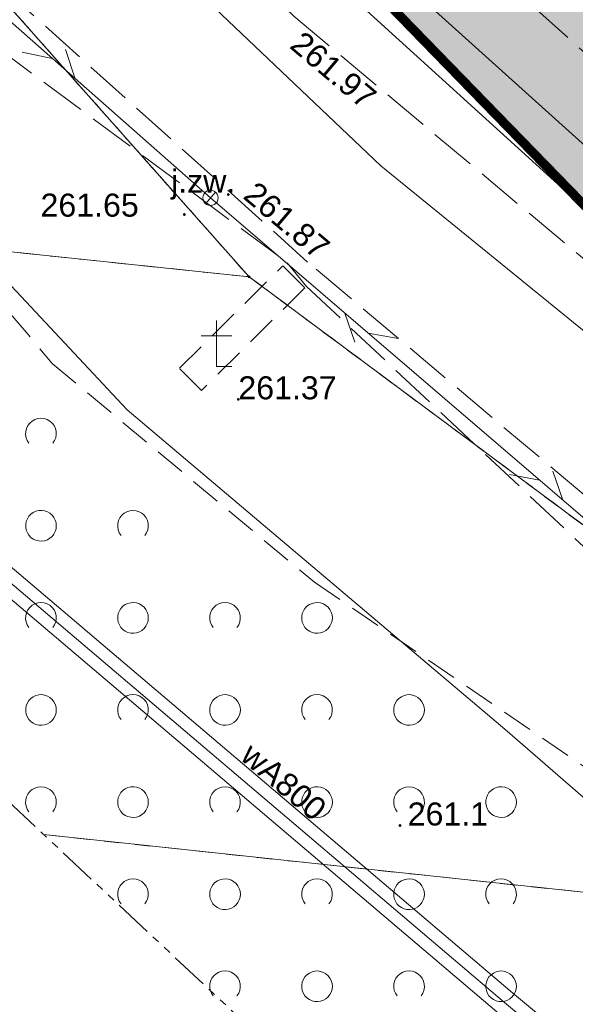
# Model space of a CAD drawing. Header units: metres. Extents: x 7427040 to 7427559, y 5541084 to 5541580.
# Tile 36 of 99: x 7427188 to 7427206, y 5541308 to 5541340. Entities that reach past the tile are written whole.
import ezdxf
from ezdxf.enums import TextEntityAlignment as Align

# ---------------------------------------------------------------- set-up
doc = ezdxf.new("R2010")
doc.units = ezdxf.units.M
doc.header["$MEASUREMENT"] = 0
for name, pattern in [('( Phantom )', [2.5, 1.25, -0.25, 0.25, -0.25, 0.25, -0.25]), ('DASHED2', [0.375, 0.25, -0.125]), ('PRZER1-1', [1, 0.5, -0.5]), ('PRZER2-1', [1.5, 1, -0.5]), ('PRZER3-1', [2, 1.5, -0.5]), ('PRZER3-2', [2.5, 1.5, -1])]:
    doc.linetypes.add(name, pattern=pattern)
doc.layers.get('0').update_dxf_attribs({"color": 4})
for name, color, linetype, lineweight in [('A_granica terenu do wniosku o ULICP', 151, 'DASHED2', 40), ('E_gn_typ', 1, 'Continuous', 30), ('GEPPGD', 7, 'Continuous', 13), ('GESDZI', 7, 'Continuous', 13), ('GESJOB', 7, 'Continuous', 30), ('GESUZY', 96, 'Continuous', 13), ('GOSRBG', 7, 'Continuous', 13), ('GSPOFK', 7, 'Continuous', 13), ('GSPWPN', 7, 'Continuous', 13), ('GSPWPN_O', 7, 'Continuous', 13), ('GSPWPS', 7, 'Continuous', 13), ('GSPWPS_O', 7, 'Continuous', 13), ('GSSKOA', 7, 'Continuous', 13), ('GSSKOA_O', 7, 'Continuous', 13), ('GSSKOD', 7, 'Continuous', 13), ('GSSZAD', 7, 'Continuous', 13), ('GULLOB', 7, 'Continuous', 30), ('GULTPR', 30, 'Continuous', 13), ('GULWPR', 5, 'Continuous', 13), ('GULWPR_O', 5, 'Continuous', 13), ('GUPISN', 7, 'Continuous', 13), ('GUPZCP', 7, 'Continuous', 13)]:
    doc.layers.add(name, color=color, linetype=linetype, lineweight=lineweight)
doc.layers.add('A_tereny zielone', color=73, linetype='Continuous', lineweight=13, transparency=0.7)
doc.layers.add('SZRAF_1 BOISKO - !_DROGI_SZRAF_TARTAN', color=11, linetype='Continuous', lineweight=0, transparency=0.5)
doc.styles.add('Arial', font='arial.ttf')
doc.styles.add('GN_atrybuty', font='simplex.shx', dxfattribs={"width": 0.8})

# ---------------------------------------------------------------- blocks, each defined once
blk = doc.blocks.new('SZRAF_1 BOISKO')
at = {"layer": 'SZRAF_1 BOISKO - !_DROGI_SZRAF_TARTAN', "color": 11, "extrusion": (0, 0, -1)}
blk.add_solid([(-7427200.751, 5541374.594), (-7427248.054, 5541423.446), (-7427279.789, 5541298.079), (-7427327.086, 5541346.936)], dxfattribs=at)
blk = doc.blocks.new('D_GEPPGD1_2')
at = {"lineweight": -2, "extrusion": (0, 0, -1)}
blk.add_hatch(color=0, dxfattribs=at).paths.add_polyline_path([(0, -0.045), (-0.013906, -0.042798), (-0.02645, -0.036406), (-0.036406, -0.02645), (-0.042798, -0.013906), (-0.045, 0), (-0.042798, 0.013906), (-0.036406, 0.02645), (-0.02645, 0.036406), (-0.013906, 0.042798), (0, 0.045), (0.013906, 0.042798), (0.02645, 0.036406), (0.036406, 0.02645), (0.042798, 0.013906), (0.045, 0), (0.042798, -0.013906), (0.036406, -0.02645), (0.02645, -0.036406), (0.013906, -0.042798)])
blk = doc.blocks.new('D_GSPWPS1')
at = {"lineweight": -2, "extrusion": (0, 0, -1)}
blk.add_hatch(color=0, dxfattribs=at).paths.add_polyline_path([(0, -0.045), (-0.011647, -0.043467), (-0.0225, -0.038971), (-0.03182, -0.03182), (-0.038971, -0.0225), (-0.043467, -0.011647), (-0.045, 0), (-0.043467, 0.011647), (-0.038971, 0.0225), (-0.03182, 0.03182), (-0.0225, 0.038971), (-0.011647, 0.043467), (0, 0.045), (0.011647, 0.043467), (0.0225, 0.038971), (0.03182, 0.03182), (0.038971, 0.0225), (0.043467, 0.011647), (0.045, 0), (0.043467, -0.011647), (0.038971, -0.0225), (0.03182, -0.03182), (0.0225, -0.038971), (0.011647, -0.043467)])
blk = doc.blocks.new('D_GSPOFK1')
at = {"color": 0, "lineweight": -2, "flags": 128}
for points in [[(0.5, 0), (0, 0), (0, 1.5)], [(-0.5, 1), (0.5, 1)]]:
    blk.add_lwpolyline(points, dxfattribs=at)
blk = doc.blocks.new('D_GSPWPN1')
at = {"lineweight": -2, "extrusion": (0, 0, -1)}
blk.add_hatch(color=0, dxfattribs=at).paths.add_polyline_path([(0, -0.045), (-0.011647, -0.043467), (-0.0225, -0.038971), (-0.03182, -0.03182), (-0.038971, -0.0225), (-0.043467, -0.011647), (-0.045, 0), (-0.043467, 0.011647), (-0.038971, 0.0225), (-0.03182, 0.03182), (-0.0225, 0.038971), (-0.011647, 0.043467), (0, 0.045), (0.011647, 0.043467), (0.0225, 0.038971), (0.03182, 0.03182), (0.038971, 0.0225), (0.043467, 0.011647), (0.045, 0), (0.043467, -0.011647), (0.038971, -0.0225), (0.03182, -0.03182), (0.0225, -0.038971), (0.011647, -0.043467)])
blk = doc.blocks.new('D_GUPZCP1')
at = {"color": 0, "lineweight": -2, "flags": 128}
blk.add_lwpolyline([(0, 0.25), (0, -0.25)], dxfattribs=at)
blk = doc.blocks.new('D_GUPISN1')
at = {"color": 0, "lineweight": -2, "flags": 128}
blk.add_lwpolyline([(0, 0.25), (0.064705, 0.241481), (0.125, 0.216506), (0.176777, 0.176777), (0.216506, 0.125), (0.241481, 0.064705), (0.25, 0), (0.241481, -0.064705), (0.216506, -0.125), (0.176777, -0.176777), (0.125, -0.216506), (0.064705, -0.241481), (0, -0.25), (-0.064705, -0.241481), (-0.125, -0.216506), (-0.176777, -0.176777), (-0.216506, -0.125), (-0.241481, -0.064705), (-0.25, 0), (-0.241481, 0.064705), (-0.216506, 0.125), (-0.176777, 0.176777), (-0.125, 0.216506), (-0.064705, 0.241481), (0, 0.25)], close=True, dxfattribs=at)
blk = doc.blocks.new('D_SUTP1')
at = {"color": 0, "lineweight": -2, "flags": 128}
for points in [[(0.9325, 0), (0.0675, 0.5)], [(-0.0675, 0), (-0.9325, -0.5)]]:
    blk.add_lwpolyline(points, dxfattribs=at)
blk = doc.blocks.new('D_GSSZAD1')
at = {"color": 0, "lineweight": -2, "flags": 128}
blk.add_lwpolyline([(0.5, 0), (0.490964, 0.094626), (0.464184, 0.185831), (0.420627, 0.27032), (0.361867, 0.34504), (0.290028, 0.407288), (0.207708, 0.454816), (0.117879, 0.485906), (0.023791, 0.499434), (-0.071157, 0.494911), (-0.163534, 0.4725), (-0.25, 0.433013), (-0.32743, 0.377875), (-0.393027, 0.309079), (-0.444418, 0.229113), (-0.479746, 0.140866), (-0.497736, 0.047528), (-0.497736, -0.047528), (-0.479746, -0.140866), (-0.444418, -0.229113), (-0.393027, -0.309079), (-0.32743, -0.377875), (-0.25, -0.433013), (-0.163534, -0.4725), (-0.071157, -0.494911), (0.023791, -0.499434), (0.117879, -0.485906), (0.207708, -0.454816), (0.290028, -0.407288), (0.361867, -0.34504), (0.420627, -0.27032), (0.464184, -0.185831), (0.490964, -0.094626), (0.5, 0)], close=True, dxfattribs=at)
blk = doc.blocks.new('D_GSSZAD2')
at = {"color": 0, "lineweight": -2, "flags": 128}
blk.add_lwpolyline([(-0.390312, -0.3125), (-0.445567, -0.226869), (-0.482312, -0.131814), (-0.49902, -0.031282), (-0.494998, 0.070549), (-0.470412, 0.169449), (-0.426283, 0.26131), (-0.364446, 0.342315), (-0.287468, 0.409099), (-0.198548, 0.458889), (-0.10138, 0.489614), (0, 0.5), (0.10138, 0.489614), (0.198548, 0.458889), (0.287468, 0.409099), (0.364446, 0.342315), (0.426283, 0.26131), (0.470412, 0.169449), (0.494998, 0.070549), (0.49902, -0.031282), (0.482312, -0.131814), (0.445567, -0.226869), (0.390312, -0.3125)], dxfattribs=at)
blk = doc.blocks.new('SIT-G1 BOISKO')
at = {"layer": 'GESDZI', "color": 252, "linetype": 'Continuous', "lineweight": 13, "flags": 128}
for points in [[(7427241.97, 5541307.49), (7427230.33, 5541315.24), (7427210.43, 5541329.61), (7427196.99, 5541343.41), (7427172.66, 5541368.39), (7427206.1, 5541403.07), (7427222.77, 5541419.91), (7427222.77, 5541419.91), (7427244.15, 5541442.18), (7427252.46, 5541450.31), (7427254.41, 5541453.57), (7427259.22, 5541448.94), (7427268.91, 5541439.64), (7427284.23, 5541424.73), (7427296.48, 5541413.08), (7427315.34, 5541394.75), (7427334.14, 5541376.5), (7427348.33, 5541362.8), (7427358.58, 5541352.7), (7427361.29, 5541350.08), (7427363.62, 5541347.81)], [(7427149.017, 5541397.869), (7427149.6, 5541397.01), (7427166.31, 5541376.18), (7427167.99, 5541374.1), (7427172.66, 5541368.39), (7427196.99, 5541343.41), (7427210.43, 5541329.61), (7427230.33, 5541315.24), (7427241.97, 5541307.49)], [(7427236.08, 5541299.6), (7427224.16, 5541309.39), (7427213.87, 5541317.74), (7427195.57, 5541331.32), (7427175.06, 5541354.41), (7427161.84, 5541370.1), (7427153.91, 5541380.03), (7427144.81, 5541391.44), (7427143.965, 5541392.524)], [(7427146.016, 5541353.268), (7427149.03, 5541355.11), (7427156.1, 5541356.14), (7427168.93, 5541354.91), (7427175.06, 5541354.41), (7427195.57, 5541331.32), (7427166.173, 5541334.403)], [(7427166.173, 5541334.403), (7427195.57, 5541331.32), (7427213.87, 5541317.74), (7427224.16, 5541309.39), (7427188.88, 5541313.153)], [(7427188.88, 5541313.153), (7427224.16, 5541309.39), (7427236.08, 5541299.6), (7427235.61, 5541296.88), (7427221.403, 5541282.717)]]:
    blk.add_lwpolyline(points, dxfattribs=at)
at = {"layer": 'GESJOB', "color": 252, "linetype": 'PRZER3-2', "lineweight": 13}
for points in [[(7427149.017, 5541397.869), (7427149.6, 5541397.01), (7427166.31, 5541376.18), (7427167.99, 5541374.1), (7427172.66, 5541368.39), (7427196.99, 5541343.41), (7427210.43, 5541329.61), (7427230.33, 5541315.24), (7427241.97, 5541307.49), (7427247.55, 5541303.23), (7427281.57, 5541272.99), (7427305.53, 5541250.41), (7427320.15, 5541236.27), (7427324.78, 5541228.21), (7427335.43, 5541208.11), (7427343.296, 5541192.599)], [(7427343.296, 5541192.599), (7427335.43, 5541208.11), (7427324.78, 5541228.21), (7427320.15, 5541236.27), (7427305.53, 5541250.41), (7427281.57, 5541272.99), (7427247.55, 5541303.23), (7427241.97, 5541307.49), (7427230.33, 5541315.24), (7427210.43, 5541329.61), (7427196.99, 5541343.41), (7427172.66, 5541368.39), (7427167.99, 5541374.1), (7427166.31, 5541376.18), (7427149.6, 5541397.01), (7427149.017, 5541397.869)]]:
    blk.add_lwpolyline(points, dxfattribs=at)
at = {"layer": 'GESUZY', "color": 96, "linetype": 'PRZER1-1', "lineweight": 13}
blk.add_lwpolyline([(7427172.66, 5541368.39), (7427206.1, 5541403.07), (7427222.77, 5541419.91), (7427244.15, 5541442.18), (7427252.46, 5541450.31), (7427254.41, 5541453.57), (7427259.22, 5541448.94), (7427268.91, 5541439.64), (7427284.23, 5541424.73), (7427296.48, 5541413.08), (7427315.34, 5541394.75), (7427334.14, 5541376.5), (7427348.33, 5541362.8), (7427354.64, 5541356.58), (7427273.39, 5541280.26), (7427247.55, 5541303.23), (7427241.97, 5541307.49), (7427230.33, 5541315.24), (7427210.43, 5541329.61), (7427196.99, 5541343.41), (7427172.66, 5541368.39)], close=True, dxfattribs=at)
for points in [[(7427149.017, 5541397.869), (7427149.6, 5541397.01), (7427166.31, 5541376.18), (7427167.99, 5541374.1), (7427172.66, 5541368.39), (7427196.99, 5541343.41), (7427210.43, 5541329.61), (7427230.33, 5541315.24), (7427241.97, 5541307.49)], [(7427236.08, 5541299.6), (7427224.16, 5541309.39), (7427213.87, 5541317.74), (7427195.57, 5541331.32), (7427175.06, 5541354.41), (7427161.84, 5541370.1), (7427153.91, 5541380.03), (7427144.81, 5541391.44), (7427143.965, 5541392.524)], [(7427146.016, 5541353.268), (7427149.03, 5541355.11), (7427156.1, 5541356.14), (7427168.93, 5541354.91), (7427175.06, 5541354.41), (7427195.57, 5541331.32), (7427166.173, 5541334.403)], [(7427166.173, 5541334.403), (7427195.57, 5541331.32), (7427213.87, 5541317.74), (7427224.16, 5541309.39), (7427188.88, 5541313.153)], [(7427188.88, 5541313.153), (7427224.16, 5541309.39), (7427236.08, 5541299.6), (7427235.61, 5541296.88), (7427221.403, 5541282.717)]]:
    blk.add_lwpolyline(points, dxfattribs=at)
at = {"layer": 'GOSRBG', "color": 252, "linetype": '( Phantom )', "lineweight": 13, "flags": 128}
blk.add_lwpolyline([(7427455.093, 5541312.435), (7427244.198, 5541498.57), (7427125.239, 5541372.711), (7427331.365, 5541179.81), (7427455.093, 5541312.435)], close=True, dxfattribs=at)
at = {"layer": 'GSSKOA', "color": 252, "linetype": 'PRZER3-1', "lineweight": 13}
for points in [[(7427142.386, 5541390.853), (7427148.11, 5541383.49), (7427157.73, 5541370.95), (7427168.56, 5541357.31), (7427174.58, 5541350.42), (7427185.67, 5541340.04), (7427196.81, 5541331.78), (7427197.44, 5541331.01), (7427208.64, 5541320.51), (7427227.5, 5541306.34)], [(7427228.09, 5541307), (7427209.62, 5541321.59), (7427197.48, 5541331.8), (7427187.07, 5541341.16), (7427176.65, 5541352.04), (7427170.57, 5541358.99), (7427159.7, 5541372.47), (7427150.32, 5541384.6), (7427144.182, 5541392.753)], [(7427228.09, 5541307), (7427209.62, 5541321.59), (7427197.48, 5541331.8), (7427187.07, 5541341.16), (7427176.65, 5541352.04), (7427170.57, 5541358.99), (7427159.7, 5541372.47), (7427150.32, 5541384.6), (7427154.54, 5541388.5), (7427158.75, 5541382.74), (7427163.48, 5541376.66), (7427164.48, 5541375.36), (7427171.29, 5541367.16), (7427176.38, 5541361.27), (7427187.4, 5541349.04), (7427192.2, 5541344.46), (7427197.03, 5541339.81), (7427214.8, 5541324.94), (7427228.08, 5541314.4), (7427243.84, 5541302.38)]]:
    blk.add_lwpolyline(points, dxfattribs=at)
blk.add_lwpolyline([(7427214.8, 5541324.94), (7427215.59, 5541325.82), (7427217.85, 5541328.41), (7427200.64, 5541343.9), (7427191.23, 5541352.66), (7427178.93, 5541363.93), (7427176.38, 5541361.27), (7427187.4, 5541349.04), (7427192.2, 5541344.46), (7427197.03, 5541339.81), (7427214.8, 5541324.94)], close=True, dxfattribs=at)
at = {"layer": 'GSSKOD', "color": 252, "linetype": 'PRZER2-1', "lineweight": 13}
blk.add_lwpolyline([(7427197.39, 5541330.96), (7427194.02, 5541327.62), (7427193.3, 5541328.34), (7427196.67, 5541331.68), (7427197.39, 5541330.96)], close=True, dxfattribs=at)
at = {"layer": 'GSSZAD', "color": 252, "linetype": 'PRZER2-1', "lineweight": 13}
blk.add_lwpolyline([(7427137.422, 5541385.601), (7427166.6, 5541355.43), (7427189.15, 5541328.5), (7427197.7, 5541321.37), (7427231.49, 5541298.29), (7427219.484, 5541284.512)], dxfattribs=at)
at = {"layer": 'GULLOB', "color": 252, "linetype": 'Continuous', "lineweight": 13, "flags": 128}
for points in [[(7427143.646, 5541392.187), (7427145.68, 5541389.41), (7427155.42, 5541377.06), (7427156.07, 5541376.56), (7427161.68, 5541380.12), (7427162.59, 5541379.92), (7427172.13, 5541366.63), (7427187.45, 5541351.54), (7427196.58, 5541342.56), (7427212.69, 5541327.94), (7427224.48, 5541318.48), (7427233.85, 5541311.06), (7427228.99, 5541305.78)], [(7427169.735, 5541342.305), (7427185.6, 5541323.21), (7427203.9, 5541307.69), (7427224.49, 5541290.58), (7427225.37, 5541289.9), (7427226.14, 5541289.31), (7427233.44, 5541282.9), (7427256.67, 5541264.04), (7427270.69, 5541252), (7427281.09, 5541242.14), (7427292.32, 5541226.1), (7427295.99, 5541220.55), (7427302.93, 5541211.15)]]:
    blk.add_lwpolyline(points, dxfattribs=at)
at = {"layer": 'GULTPR', "color": 30, "linetype": 'Continuous', "lineweight": 13, "flags": 128}
for points in [[(7427147.925, 5541396.714), (7427160.79, 5541380.08), (7427172.77, 5541365.73), (7427189.7, 5541344.59), (7427199.87, 5541334.94), (7427213.89, 5541323.55), (7427227.66, 5541313.41), (7427237.41, 5541307.29), (7427244.89, 5541301.8), (7427255.3, 5541292.78), (7427280.97, 5541270.3), (7427294.36, 5541257.17), (7427307.47, 5541246.36), (7427319.95, 5541234.27), (7427324.38, 5541225.76), (7427330.33, 5541215.04), (7427332.71, 5541211.01), (7427342.288, 5541191.518)], [(7427143.646, 5541392.187), (7427145.68, 5541389.41), (7427155.42, 5541377.06), (7427156.07, 5541376.56), (7427161.68, 5541380.12), (7427162.59, 5541379.92), (7427172.13, 5541366.63), (7427187.45, 5541351.54), (7427196.58, 5541342.56), (7427212.69, 5541327.94), (7427224.48, 5541318.48), (7427233.85, 5541311.06), (7427228.99, 5541305.78)], [(7427138.991, 5541387.261), (7427150.53, 5541372.9), (7427155.73, 5541366.13), (7427162.09, 5541358.32), (7427176.98, 5541342.6), (7427191.6, 5541326.99), (7427203.91, 5541316.59), (7427217.91, 5541304.45), (7427233.53, 5541291.77), (7427239.55, 5541285.78), (7427268.11, 5541261.04), (7427295.3, 5541233.72), (7427304.46, 5541225.14), (7427314.32, 5541214.51), (7427329.59, 5541188.64), (7427333.274, 5541181.856)], [(7427158.4, 5541365.52), (7427184.1, 5541342.89), (7427194.31, 5541333.89)], [(7427227.27, 5541305.66), (7427194.31, 5541333.89)]]:
    blk.add_lwpolyline(points, dxfattribs=at)
at = {"layer": 'GULWPR', "color": 5, "linetype": 'Continuous', "lineweight": 13, "flags": 128}
for points in [[(7427262.33, 5541288.74), (7427251.79, 5541298.05), (7427241.85, 5541305.96), (7427227.24, 5541317.81), (7427216.64, 5541326.49), (7427199.58, 5541341.84), (7427190.52, 5541350.49), (7427183.1, 5541357.58), (7427178.84, 5541360.69), (7427176.86, 5541362.44), (7427171.63, 5541368.56), (7427170.62, 5541370.21), (7427169.94, 5541372.96), (7427168.58, 5541379.03), (7427173.96, 5541393.42), (7427180.85, 5541411.07), (7427181.27, 5541412.2), (7427184.67, 5541415.98), (7427185.48, 5541416.11)], [(7427135.679, 5541383.757), (7427142.788, 5541374.985), (7427153.957, 5541361.707), (7427185.885, 5541323.493), (7427204.157, 5541307.996), (7427224.746, 5541290.888)], [(7427135.124, 5541383.17), (7427142.172, 5541374.475), (7427153.343, 5541361.193), (7427185.315, 5541322.927), (7427203.643, 5541307.384), (7427224.234, 5541290.272)]]:
    blk.add_lwpolyline(points, dxfattribs=at)
at = {"layer": 'GEPPGD', "color": 7, "linetype": 'Continuous', "lineweight": 13}
blk.add_blockref('D_GEPPGD1_2', (7427195.57, 5541331.32), dxfattribs=at)
at = {"layer": 'GSPOFK', "color": 7, "linetype": 'Continuous', "lineweight": 13}
blk.add_blockref('D_GSPOFK1', (7427194.51, 5541328.4), dxfattribs=at)
at = {"layer": 'GSPWPN', "color": 7, "linetype": 'Continuous', "lineweight": 13}
blk.add_blockref('D_GSPWPN1', (7427200.49, 5541313.45), dxfattribs=at)
at = {"layer": 'GSPWPS', "color": 7, "linetype": 'Continuous', "lineweight": 13}
for p in [(7427194.89, 5541334), (7427193.46, 5541333.35), (7427195.22, 5541327.33)]:
    blk.add_blockref('D_GSPWPS1', p, dxfattribs=at)
at = {"layer": 'GSSZAD', "color": 7, "linetype": 'Continuous', "lineweight": 13}
for name, p in [('D_GSSZAD2', (7427188.785, 5541326.212)), ('D_GSSZAD1', (7427188.785, 5541323.212)), ('D_GSSZAD2', (7427191.785, 5541323.212)), ('D_GSSZAD2', (7427188.785, 5541320.212)), ('D_GSSZAD1', (7427191.785, 5541320.212)), ('D_GSSZAD2', (7427194.785, 5541320.212)), ('D_GSSZAD1', (7427197.785, 5541320.212)), ('D_GSSZAD1', (7427188.785, 5541317.212)), ('D_GSSZAD2', (7427191.785, 5541317.212)), ('D_GSSZAD1', (7427194.785, 5541317.212)), ('D_GSSZAD2', (7427197.785, 5541317.212)), ('D_GSSZAD1', (7427200.785, 5541317.212)), ('D_GSSZAD2', (7427188.785, 5541314.212)), ('D_GSSZAD1', (7427191.785, 5541314.212)), ('D_GSSZAD2', (7427194.785, 5541314.212)), ('D_GSSZAD1', (7427197.785, 5541314.212)), ('D_GSSZAD2', (7427200.785, 5541314.212)), ('D_GSSZAD1', (7427203.785, 5541314.212)), ('D_GSSZAD2', (7427191.785, 5541311.212)), ('D_GSSZAD1', (7427194.785, 5541311.212)), ('D_GSSZAD2', (7427197.785, 5541311.212)), ('D_GSSZAD1', (7427200.785, 5541311.212)), ('D_GSSZAD2', (7427203.785, 5541311.212)), ('D_GSSZAD2', (7427194.785, 5541308.212)), ('D_GSSZAD1', (7427197.785, 5541308.212)), ('D_GSSZAD2', (7427200.785, 5541308.212)), ('D_GSSZAD1', (7427203.785, 5541308.212))]:
    blk.add_blockref(name, p, dxfattribs=at)
at = {"layer": 'GULTPR', "color": 30, "linetype": 'Continuous', "lineweight": 13}
for p, rotation in [((7427189.205, 5541338.39), 318.6041866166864), ((7427199.397, 5541329.533), 139.4201859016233), ((7427205.094, 5541324.654), 319.4201859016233)]:
    blk.add_blockref('D_SUTP1', p, dxfattribs=dict(at, rotation=rotation))
at = {"layer": 'GUPISN', "color": 7, "linetype": 'Continuous', "lineweight": 13}
blk.add_blockref('D_GUPISN1', (7427194.31, 5541333.89), dxfattribs=at)
at = {"layer": 'GUPZCP', "color": 7, "linetype": 'Continuous', "lineweight": 13, "rotation": 318.6520155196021}
blk.add_blockref('D_GUPZCP1', (7427194.31, 5541333.89), dxfattribs=at)
at = {"layer": 'GSPWPN_O', "color": 252, "linetype": 'Continuous', "lineweight": 13, "style": 'Arial'}
blk.add_text('261.1', height=0.75, dxfattribs=at).set_placement((7427200.74, 5541313.45))
at = {"layer": 'GSPWPS_O', "color": 252, "linetype": 'Continuous', "lineweight": 13, "style": 'Arial'}
for s, rotation, p in [('261.97', 319.8566, (7427196.856, 5541338.8)), ('261.87', 319.8004, (7427195.337, 5541333.904))]:
    blk.add_text(s, height=0.75, rotation=rotation, dxfattribs=at).set_placement(p)
for s, p in [('261.65', (7427188.77, 5541333.28)), ('261.37', (7427195.22, 5541327.33))]:
    blk.add_text(s, height=0.75, dxfattribs=at).set_placement(p)
at = {"layer": 'GSSKOA_O', "color": 252, "linetype": 'Continuous', "lineweight": 13, "style": 'Arial'}
blk.add_text('j.zw.', height=0.75, dxfattribs=at).set_placement((7427194.074, 5541334.062), align=Align.CENTER)
at = {"layer": 'GULWPR_O', "color": 5, "linetype": 'Continuous', "lineweight": 13, "style": 'Arial'}
blk.add_text('wA800', height=0.75, rotation=319.594, dxfattribs=at).set_placement((7427195.24, 5541315.63))
blk = doc.blocks.new('PZT 1 BOISKO')
at = {"layer": 'A_tereny zielone'}
h = blk.add_hatch(color=256, dxfattribs=at)
h.paths.add_polyline_path([(7427200.71, 5541346.78), (7427200.71, 5541346.78), (7427200.736, 5541346.809)], flags=0)
h.paths.add_polyline_path([(7427314.75, 5541243.25), (7427312.886, 5541243.296), (7427305.53, 5541250.41), (7427281.57, 5541272.99), (7427247.55, 5541303.23), (7427241.97, 5541307.49), (7427230.33, 5541315.24), (7427210.43, 5541329.61), (7427177.975, 5541362.933), (7427178.93, 5541363.93), (7427180.22, 5541365.25), (7427182.35, 5541363.35), (7427184.913, 5541361.02), (7427189.686, 5541356.68), (7427192.59, 5541354.04), (7427194.13, 5541352.7), (7427200.71, 5541346.78), (7427200.544, 5541346.593), (7427218.723, 5541330.374), (7427229.982, 5541320.145), (7427239.784, 5541311.223), (7427244.205, 5541307.422), (7427256.542, 5541296.284), (7427271.974, 5541282.343), (7427283.434, 5541272.283), (7427296.374, 5541260.713), (7427298.604, 5541258.763), (7427306.203, 5541251.914), (7427314.133, 5541244.814), (7427314.467, 5541245.186), (7427306.537, 5541252.286), (7427298.936, 5541259.137), (7427296.706, 5541261.087), (7427283.766, 5541272.657), (7427272.306, 5541282.717), (7427256.878, 5541296.656), (7427244.535, 5541307.798), (7427240.116, 5541311.597), (7427230.318, 5541320.515), (7427219.057, 5541330.746), (7427200.876, 5541346.967), (7427200.736, 5541346.809), (7427205.99, 5541352.83), (7427189.68, 5541367.45), (7427190.38, 5541368.24), (7427189.77, 5541369.07), (7427188.92, 5541368.13), (7427184.92, 5541371.82), (7427184.71, 5541375.16), (7427186.78, 5541377.78), (7427205.72, 5541396.49), (7427217.81, 5541408.93), (7427235.67, 5541427.08), (7427241.49, 5541428.41), (7427249.5, 5541429.45), (7427248.26, 5541428.16), (7427251.32, 5541425.57), (7427252.19, 5541426.68), (7427250.75, 5541427.87), (7427251.26, 5541428.48), (7427255.82, 5541428.46), (7427262.97, 5541421.54), (7427277.72, 5541407.27), (7427277.779, 5541403.101), (7427298.73, 5541382.85), (7427312.44, 5541369.59), (7427328.68, 5541353.98), (7427342.95, 5541340.01), (7427298.49, 5541297.32), (7427325.08, 5541269.7), (7427323.12, 5541267.86), (7427330.09, 5541260.41), (7427328.58, 5541258.61), (7427322.112, 5541252.376), (7427321.745, 5541252.036), (7427321.378, 5541251.695), (7427321.012, 5541251.355), (7427317.72, 5541248.3), (7427319.57, 5541246.44), (7427317.84, 5541244.85), (7427316.18, 5541243.72)], flags=16)
h.paths.add_polyline_path([(7427279.789, 5541298.079), (7427200.756, 5541374.589), (7427248.054, 5541423.446), (7427327.086, 5541346.936)], flags=16)
h.paths.add_polyline_path([(7427211, 5541358.15), (7427208.002, 5541361.208), (7427208.7, 5541361.93), (7427211.709, 5541358.841)], flags=16)
h.paths.add_polyline_path([(7427242.27, 5541322.8), (7427220.96, 5541343.02), (7427222.19, 5541344.44), (7427225.27, 5541344.56), (7427244.9, 5541325.62)], flags=16)
h.paths.add_polyline_path([(7427258.65, 5541312.37), (7427255.62, 5541315.32), (7427256.31, 5541316.03), (7427259.4, 5541313)], flags=16)
h.paths.add_polyline_path([(7427315.454, 5541247.72), (7427315.106, 5541248.08), (7427322.406, 5541255.13), (7427322.754, 5541254.77)], flags=16)
at = {"layer": 'A_granica terenu do wniosku o ULICP', "ltscale": 5, "const_width": 0.3, "flags": 128}
blk.add_lwpolyline([(7427254.41, 5541453.57), (7427252.46, 5541450.31), (7427244.15, 5541442.18), (7427222.77, 5541419.91), (7427206.1, 5541403.07), (7427172.66, 5541368.39), (7427210.43, 5541329.61), (7427230.33, 5541315.24), (7427241.97, 5541307.49), (7427247.55, 5541303.23), (7427281.57, 5541272.99), (7427305.53, 5541250.41), (7427320.15, 5541236.27), (7427324.78, 5541228.21), (7427327.9, 5541231.44), (7427332.02, 5541235.75), (7427345.01, 5541249.37), (7427360.53, 5541265.49), (7427365.33, 5541270.24), (7427367.48, 5541272.62), (7427383.24, 5541290.03), (7427402.05, 5541310.46), (7427396.7, 5541315.71), (7427378.19, 5541333.92), (7427374.211, 5541337.709), (7427366.52, 5541345.04), (7427363.62, 5541347.81), (7427361.29, 5541350.08), (7427358.58, 5541352.7), (7427348.33, 5541362.8), (7427334.14, 5541376.5), (7427315.34, 5541394.75), (7427296.48, 5541413.08), (7427284.23, 5541424.73), (7427268.91, 5541439.64), (7427263.413, 5541444.916), (7427259.22, 5541448.94), (7427254.41, 5541453.57)], dxfattribs=at)
at = {"layer": 'E_gn_typ', "style": 'GN_atrybuty', "width": 0.9, "flags": 8}
for p in [(7427416.237, 5541237.381), (7427411.812, 5541232.473)]:
    blk.add_attdef('ILOŚĆ_ŻYŁ', text='', height=0.9, rotation=318.0369, dxfattribs=at).set_placement(p, align=Align.MIDDLE_LEFT)

msp = doc.modelspace()

# ---------------------------------------------------------------- block references
at = {"color": 7, "linetype": 'Continuous', "lineweight": 0}
for name in ['SIT-G1 BOISKO', 'PZT 1 BOISKO', 'SZRAF_1 BOISKO']:
    msp.add_blockref(name, (0, 0), dxfattribs=at)

doc.saveas('drawing.dxf')
